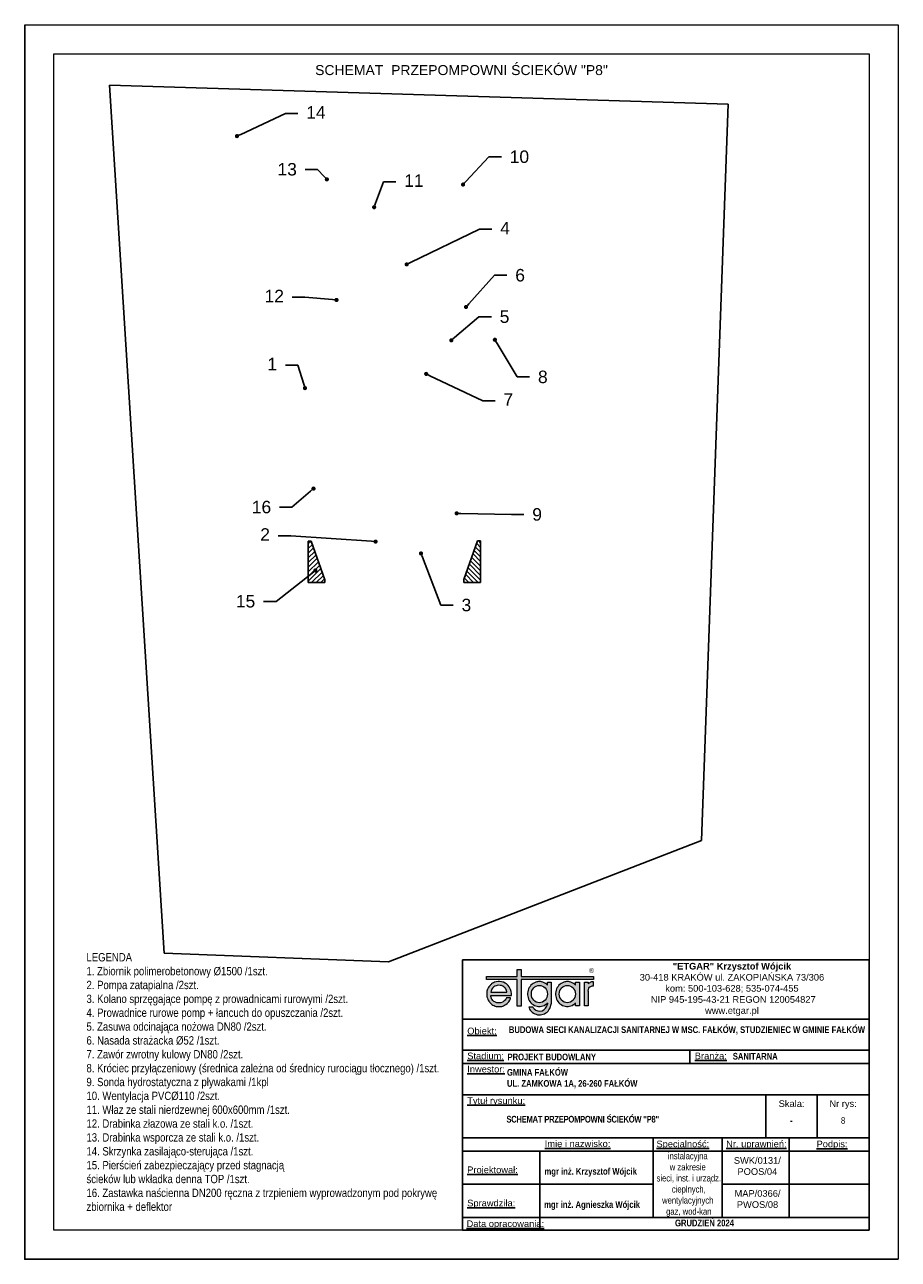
# Model space of a CAD drawing. Header units: millimetres. Extents: x 2060 to 2634, y 1467 to 1764.
# Tile 1 of 64: x 2060 to 2270, y 1467 to 1764. Entities that reach past the tile are written whole.
import ezdxf
from ezdxf import colors
from ezdxf.entities.mleader import LeaderData, LeaderLine
from ezdxf.math import Vec2, Vec3

# ---------------------------------------------------------------- set-up
doc = ezdxf.new("R2010")
doc.units = ezdxf.units.MM
doc.header["$XCLIPFRAME"] = 2
for name, color, linetype, lineweight in [('_0', 7, 'Continuous', 18), ('_II_Tabelki i ramki', 7, 'Continuous', 18), ('KRESKOWANIE', 30, 'Continuous', 5)]:
    doc.layers.add(name, color=color, linetype=linetype, lineweight=lineweight)
for name, color, linetype in [('_00_Formatka', 7, 'Continuous'), ('_00_Podkłady', 7, 'Continuous'), ('linia cienka', 7, 'Continuous'), ('OPIS', 7, 'Continuous')]:
    doc.layers.add(name, color=color, linetype=linetype)
doc.styles.add('Arial Narrow', font='arial.ttf')
doc.styles.add('Opisowy', font='arial.ttf')
doc.styles.get("Standard").update_dxf_attribs({"font": 'arial.ttf'})
doc.styles.add('styl4', font='tahoma.ttf')
doc.styles.add('TABELA', font='romans.shx', dxfattribs={"height": 2})
picture_1 = doc.add_image_def('image1.jpg', size_in_pixel=(1240, 1754))

# ---------------------------------------------------------------- blocks, each defined once
blk = doc.blocks.new('A$C41132484')
at = {"layer": 'KRESKOWANIE'}
h = blk.add_hatch(dxfattribs=at)
h.set_pattern_fill('ANSI31', color=1, scale=0.5, style=0)
h.set_pattern_definition([(45, (-741.0162, -644.8669), (-1.122532, 1.122532), [])])
h.paths.add_polyline_path([(0, 20), (1.4, 20), (8, 1.4), (8, 0), (0, 0)])
at = {"layer": 'linia cienka', "color": 1, "lineweight": -3}
for p, q in [((0, 20), (0, 0)), ((0, 20), (1.4, 20)), ((8, 1.4), (1.4, 20)), ((0, 0), (8, 0)), ((8, 0), (8, 1.4))]:
    blk.add_line(p, q, dxfattribs=at)
blk = doc.blocks.new('_Dot')
at = {"color": 0, "linetype": 'ByBlock', "lineweight": -2}
blk.add_line((-0.5, 0), (-1, 0), dxfattribs=at)
at = {"color": 0, "linetype": 'ByBlock', "const_width": 0.5}
blk.add_lwpolyline([(-0.25, 0, 1), (0.25, 0, 1)], format="xyb", close=True, dxfattribs=at)
blk = doc.blocks.new('A$C24AC0CAE')
blk.add_hatch(color=3).paths.add_polyline_path([(25.67, 9.23), (8.35, 9.23), (8.35, 10.93), (7.36, 10.93), (7.36, 9.23), (0, 9.23), (0, 8.48), (7.36, 8.48), (7.36, 2.1), (8.35, 2.1), (8.35, 8.48), (25.67, 8.48)])
at = {"lineweight": 18}
h = blk.add_hatch(color=256, dxfattribs=at)
h.paths.add_polyline_path([(4.95, 2.74), (5.13, 2.92), (5.32, 3.17), (5.56, 3.54), (5.71, 3.84), (5.78, 4.06), (4.79, 4.06), (4.63, 3.8), (4.45, 3.55), (4.26, 3.37), (4.01, 3.17), (3.83, 3.06), (3.45, 2.93), (3.05, 2.88), (2.5, 2.93), (2.27, 3), (1.96, 3.12), (1.78, 3.24), (1.52, 3.48), (1.34, 3.68), (1.22, 3.87), (1.17, 3.99), (1.1, 4.18), (1.04, 4.43), (1.01, 4.65), (5.96, 4.65), (5.95, 5.18), (5.87, 5.64), (5.75, 6.08), (5.57, 6.46), (5.4, 6.75), (5.17, 7.07), (4.8, 7.43), (4.48, 7.64), (4.09, 7.83), (3.87, 7.9), (3.58, 7.97), (3.09, 8), (2.75, 8), (2.3, 7.95), (1.94, 7.84), (1.64, 7.71), (1.4, 7.59), (1.22, 7.46), (1.09, 7.34), (0.97, 7.21), (0.84, 7.09), (0.73, 6.97), (0.66, 6.89), (0.53, 6.72), (0.41, 6.54), (0.34, 6.41), (0.27, 6.25), (0.22, 6.15), (0.17, 5.98), (0.09, 5.7), (0.06, 5.51), (0.03, 5.2), (0.02, 4.85), (0.09, 4.36), (0.18, 3.99), (0.28, 3.73), (0.4, 3.52), (0.53, 3.3), (0.66, 3.14), (0.78, 2.99), (0.97, 2.79), (1.28, 2.53), (1.53, 2.36), (1.81, 2.23), (2.07, 2.12), (2.31, 2.05), (2.69, 1.99), (3, 1.99), (3.3, 1.99), (3.67, 2.05), (3.89, 2.11), (4.05, 2.18), (4.32, 2.3), (4.63, 2.49)])
h.paths.add_polyline_path([(1.06, 5.48), (1.1, 5.75), (1.16, 5.93), (1.28, 6.22), (1.41, 6.4), (1.53, 6.53), (1.65, 6.65), (1.78, 6.77), (1.96, 6.9), (2.3, 7.02), (2.58, 7.09), (2.92, 7.14), (3.24, 7.09), (3.57, 7.03), (3.74, 6.96), (3.93, 6.89), (4.13, 6.76), (4.25, 6.65), (4.38, 6.54), (4.51, 6.4), (4.63, 6.19), (4.75, 5.95), (4.81, 5.78), (4.87, 5.63), (4.88, 5.48)], flags=16)
h = blk.add_hatch(color=256, dxfattribs=at)
edge = h.paths.add_edge_path()
edge.add_line((15.56, 7.84), (14.67, 7.84))
edge.add_line((14.67, 7.84), (14.67, 7.15))
edge.add_spline(control_points=[(14.67, 7.15), (14.6, 7.22), (14.52, 7.29), (14.08, 7.66), (13.64, 7.87), (13.02, 7.99), (12.85, 8), (12.69, 8), (12.4, 8), (12.12, 7.96), (11.41, 7.73), (11, 7.46), (10.35, 6.78), (10.11, 6.36), (9.84, 5.45), (9.81, 4.96), (9.97, 4.03), (10.15, 3.58), (10.7, 2.81), (11.07, 2.5), (11.91, 2.08), (12.39, 1.99), (13.33, 2.05), (13.79, 2.2), (14.36, 2.58), (14.52, 2.71), (14.67, 2.87)], knot_values=[5.520049, 5.520049, 5.520049, 5.520049, 5.626987, 5.626987, 6.112202, 6.112202, 6.283185, 6.283185, 6.283185, 6.572803, 6.572803, 7.058019, 7.058019, 7.543234, 7.543234, 8.028449, 8.028449, 8.513665, 8.513665, 8.99888, 8.99888, 9.484095, 9.484095, 9.969311, 9.969311, 10.188021, 10.188021, 10.188021, 10.188021], degree=3, periodic=0)
edge.add_line((14.68, 2.87), (14.63, 2.59))
edge.add_ellipse((12.73, 2.97), major_axis=(0, 2.09), ratio=0.923674, start_angle=136.5689, end_angle=259.5379, ccw=False)
edge.add_line((11.41, 1.46), (11.27, 1.63))
edge.add_line((11.27, 1.63), (11.2, 1.79))
edge.add_line((11.2, 1.79), (11.17, 1.87))
edge.add_line((11.17, 1.87), (10.15, 1.87))
edge.add_line((10.15, 1.87), (10.2, 1.67))
edge.add_spline(control_points=[(10.2, 1.67), (10.29, 1.49), (10.39, 1.32), (10.78, 0.78), (11.15, 0.47), (11.99, 0.06), (12.47, -0.03), (13.4, 0.04), (13.86, 0.2), (14.64, 0.73), (14.96, 1.09), (15.32, 1.77), (15.42, 2.05), (15.48, 2.35)], knot_values=[2.033718, 2.033718, 2.033718, 2.033718, 2.238106, 2.238106, 2.725025, 2.725025, 3.211944, 3.211944, 3.698864, 3.698864, 4.185783, 4.185783, 4.49503, 4.49503, 4.49503, 4.49503], degree=3, periodic=0)
edge.add_line((15.48, 2.35), (15.56, 2.85))
edge.add_line((15.56, 2.85), (15.56, 7.84))
edge = h.paths.add_edge_path(flags=16)
edge.add_ellipse((12.69, 5.01), major_axis=(0, 2.09), ratio=0.923674, start_angle=0, end_angle=360)
h = blk.add_hatch(color=256, dxfattribs=at)
edge = h.paths.add_edge_path()
edge.add_line((22.3, 7.84), (21.41, 7.84))
edge.add_line((21.41, 7.84), (21.41, 7.13))
edge.add_spline(control_points=[(21.41, 7.13), (21.33, 7.21), (21.25, 7.29), (20.81, 7.66), (20.37, 7.87), (19.74, 7.99), (19.58, 8), (19.41, 8)], knot_values=[5.512455, 5.512455, 5.512455, 5.512455, 5.626987, 5.626987, 6.112202, 6.112202, 6.283185, 6.283185, 6.283185, 6.283185], degree=3, periodic=0)
edge.add_spline(control_points=[(19.41, 8), (19.13, 8), (18.85, 7.96), (18.13, 7.73), (17.72, 7.46), (17.08, 6.78), (16.84, 6.36), (16.57, 5.45), (16.54, 4.96), (16.69, 4.03), (16.87, 3.58), (17.42, 2.81), (17.79, 2.5), (18.64, 2.08), (19.11, 1.99), (20.05, 2.05), (20.51, 2.2), (21.09, 2.58), (21.26, 2.72), (21.41, 2.88)], knot_values=[6.283185, 6.283185, 6.283185, 6.283185, 6.572803, 6.572803, 7.058019, 7.058019, 7.543234, 7.543234, 8.028449, 8.028449, 8.513665, 8.513665, 8.99888, 8.99888, 9.484095, 9.484095, 9.969311, 9.969311, 10.195609, 10.195609, 10.195609, 10.195609], degree=3, periodic=0)
edge.add_line((21.41, 2.88), (21.41, 2.15))
edge.add_line((21.41, 2.15), (22.3, 2.15))
edge.add_line((22.3, 2.15), (22.3, 7.84))
edge = h.paths.add_edge_path(flags=16)
edge.add_ellipse((19.41, 5.01), major_axis=(0, 2.09), ratio=0.923674, start_angle=0, end_angle=360)
blk.add_hatch(color=256, dxfattribs=at).paths.add_polyline_path([(25.37, 6.95), (25.67, 6.95), (25.67, 7.92), (25.25, 7.92), (25.03, 7.84), (24.89, 7.78), (24.78, 7.71), (24.68, 7.65), (24.6, 7.6), (24.52, 7.53), (24.45, 7.47), (24.39, 7.47), (24.39, 7.84), (23.5, 7.84), (23.5, 2.15), (24.39, 2.15), (24.39, 5.74), (24.47, 6.12), (24.61, 6.45), (24.73, 6.64), (24.82, 6.71), (24.92, 6.78), (25.06, 6.84), (25.24, 6.91)])
at = {"color": 3, "lineweight": 18}
for points in [[(7.36, 8.48), (0, 8.48), (0, 9.23), (7.36, 9.23)], [(7.36, 9.23), (7.36, 10.93), (8.35, 10.93), (8.35, 9.23)], [(8.35, 9.23), (25.67, 9.23), (25.67, 8.48), (8.35, 8.48)], [(8.35, 8.48), (8.35, 2.1), (7.36, 2.1), (7.36, 8.48)]]:
    blk.add_lwpolyline(points, dxfattribs=at)
at = {"lineweight": 18}
for points in [[(1.01, 4.65), (5.96, 4.65), (5.95, 5.18), (5.87, 5.64), (5.75, 6.08), (5.57, 6.46), (5.4, 6.75), (5.17, 7.07), (4.8, 7.43), (4.48, 7.64), (4.09, 7.83), (3.87, 7.9), (3.58, 7.97), (3.09, 8), (2.75, 8), (2.3, 7.95), (1.94, 7.84), (1.64, 7.71), (1.4, 7.59), (1.22, 7.46), (1.09, 7.34), (0.97, 7.21), (0.84, 7.09), (0.73, 6.97), (0.66, 6.89), (0.53, 6.72), (0.41, 6.54), (0.34, 6.41), (0.27, 6.25), (0.22, 6.15), (0.17, 5.98), (0.09, 5.7), (0.06, 5.51), (0.03, 5.2), (0.02, 4.85), (0.09, 4.36), (0.18, 3.99), (0.28, 3.73), (0.4, 3.52), (0.53, 3.3), (0.66, 3.14), (0.78, 2.99), (0.97, 2.79), (1.28, 2.53), (1.53, 2.36), (1.81, 2.23), (2.07, 2.12), (2.31, 2.05), (2.69, 1.99), (3, 1.99), (3.3, 1.99), (3.67, 2.05), (3.89, 2.11), (4.05, 2.18), (4.32, 2.3), (4.63, 2.49), (4.95, 2.74), (5.13, 2.92), (5.32, 3.17), (5.56, 3.54), (5.71, 3.84), (5.78, 4.06), (4.79, 4.06), (4.63, 3.8), (4.45, 3.55), (4.26, 3.37), (4.01, 3.17), (3.83, 3.06), (3.45, 2.93), (3.05, 2.88), (2.5, 2.93), (2.27, 3), (1.96, 3.12), (1.78, 3.24), (1.52, 3.48), (1.34, 3.68), (1.22, 3.87), (1.17, 3.99), (1.1, 4.18), (1.04, 4.43)], [(1.06, 5.48), (4.88, 5.48), (4.87, 5.63), (4.81, 5.78), (4.75, 5.95), (4.63, 6.19), (4.51, 6.4), (4.38, 6.54), (4.25, 6.65), (4.13, 6.76), (3.93, 6.89), (3.74, 6.96), (3.57, 7.03), (3.24, 7.09), (2.92, 7.14), (2.58, 7.09), (2.3, 7.02), (1.96, 6.9), (1.78, 6.77), (1.65, 6.65), (1.53, 6.53), (1.41, 6.4), (1.28, 6.22), (1.16, 5.93), (1.1, 5.75)]]:
    blk.add_lwpolyline(points, close=True, dxfattribs=at)
for points in [[(14.67, 7.15), (14.67, 7.84), (15.56, 7.84), (15.56, 2.85)], [(21.41, 7.13), (21.41, 7.84), (22.3, 7.84), (22.3, 2.15), (21.41, 2.15), (21.41, 2.88)], [(24.39, 5.74), (24.39, 2.15), (23.5, 2.15), (23.5, 7.84), (24.39, 7.84), (24.39, 7.47)], [(24.39, 5.74), (24.47, 6.12), (24.61, 6.45), (24.73, 6.64), (24.82, 6.71), (24.92, 6.78), (25.06, 6.84), (25.24, 6.91), (25.37, 6.95), (25.67, 6.95), (25.67, 7.92), (25.25, 7.92), (25.03, 7.84), (24.89, 7.78), (24.78, 7.71), (24.68, 7.65), (24.6, 7.6), (24.52, 7.53), (24.45, 7.47), (24.39, 7.47)], [(11.41, 1.46), (11.27, 1.63), (11.2, 1.79), (11.17, 1.87), (10.15, 1.87), (10.2, 1.67)], [(14.67, 2.85), (14.63, 2.59)], [(14.67, 2.85), (14.67, 2.87)], [(15.56, 2.85), (15.48, 2.35)]]:
    blk.add_lwpolyline(points, dxfattribs=at)
for centre in [(12.69, 5.01), (19.41, 5.01)]:
    blk.add_ellipse(centre, major_axis=(0, 2.09), ratio=0.923674, dxfattribs=at)
blk.add_ellipse((12.73, 2.97), major_axis=(0, 2.09), ratio=0.923674, start_param=2.383576, end_param=4.529791, dxfattribs=at)
for points, knots in [([(14.67, 7.15), (14.6, 7.22), (14.52, 7.29), (14.08, 7.66), (13.64, 7.87), (13.02, 7.99), (12.85, 8), (12.69, 8), (12.4, 8), (12.12, 7.96), (11.41, 7.73), (11, 7.46), (10.35, 6.78), (10.11, 6.36), (9.84, 5.45), (9.81, 4.96), (9.97, 4.03), (10.15, 3.58), (10.7, 2.81), (11.07, 2.5), (11.91, 2.08), (12.39, 1.99), (13.33, 2.05), (13.79, 2.2), (14.36, 2.58), (14.52, 2.71), (14.67, 2.87)], [5.520049, 5.520049, 5.520049, 5.520049, 5.626987, 5.626987, 6.112202, 6.112202, 6.283185, 6.283185, 6.283185, 6.572803, 6.572803, 7.058019, 7.058019, 7.543234, 7.543234, 8.028449, 8.028449, 8.513665, 8.513665, 8.99888, 8.99888, 9.484095, 9.484095, 9.969311, 9.969311, 10.188021, 10.188021, 10.188021, 10.188021]), ([(21.41, 7.13), (21.33, 7.21), (21.25, 7.29), (20.81, 7.66), (20.37, 7.87), (19.74, 7.99), (19.58, 8), (19.41, 8), (19.13, 8), (18.85, 7.96), (18.13, 7.73), (17.72, 7.46), (17.08, 6.78), (16.84, 6.36), (16.57, 5.45), (16.54, 4.96), (16.69, 4.03), (16.87, 3.58), (17.42, 2.81), (17.79, 2.5), (18.64, 2.08), (19.11, 1.99), (20.05, 2.05), (20.51, 2.2), (21.09, 2.58), (21.26, 2.72), (21.41, 2.88)], [5.512455, 5.512455, 5.512455, 5.512455, 5.626987, 5.626987, 6.112202, 6.112202, 6.283185, 6.283185, 6.283185, 6.572803, 6.572803, 7.058019, 7.058019, 7.543234, 7.543234, 8.028449, 8.028449, 8.513665, 8.513665, 8.99888, 8.99888, 9.484095, 9.484095, 9.969311, 9.969311, 10.195609, 10.195609, 10.195609, 10.195609]), ([(10.2, 1.67), (10.29, 1.49), (10.39, 1.32), (10.78, 0.78), (11.15, 0.47), (11.99, 0.06), (12.47, -0.03), (13.4, 0.04), (13.86, 0.2), (14.64, 0.73), (14.96, 1.09), (15.36, 1.85), (15.48, 2.23), (15.53, 2.63)], [2.033718, 2.033718, 2.033718, 2.033718, 2.238106, 2.238106, 2.725025, 2.725025, 3.211944, 3.211944, 3.698864, 3.698864, 4.185783, 4.185783, 4.593309, 4.593309, 4.593309, 4.593309])]:
    blk.add_open_spline(points, degree=3, knots=knots, dxfattribs=at)

msp = doc.modelspace()

# ---------------------------------------------------------------- linework, layer by layer
for points in [[(2270.08, 1466.53), (2060.08, 1466.53), (2060.08, 1763.53)], [(2060.08, 1763.53), (2060.08, 1466.53)]]:
    msp.add_lwpolyline(points)
at = {"layer": '_0'}
msp.add_lwpolyline([(2060.08, 1763.53), (2270.08, 1763.53), (2270.08, 1466.53), (2060.08, 1466.53)], close=True, dxfattribs=at)
at = {"layer": '_00_Formatka', "color": 0}
for p, q in [((2263.06, 1538.53), (2165.29, 1538.53)), ((2165.29, 1538.53), (2165.29, 1473.53)), ((2165.29, 1524.32), (2263.06, 1524.32)), ((2165.29, 1524.32), (2165.29, 1516.81)), ((2165.29, 1516.81), (2165.29, 1510.44)), ((2165.29, 1516.81), (2263.06, 1516.81)), ((2219.99, 1516.74), (2219.99, 1513.62)), ((2165.29, 1513.62), (2165.29, 1506.12)), ((2165.29, 1513.62), (2263.06, 1513.62)), ((2165.29, 1506.12), (2263.06, 1506.12)), ((2238.2, 1495.76), (2238.2, 1506.12)), ((2250.55, 1506.12), (2250.55, 1495.76)), ((2165.29, 1495.76), (2263.06, 1495.76)), ((2211.17, 1495.76), (2211.17, 1492.58)), ((2219.99, 1495.76), (2242.28, 1495.76)), ((2224.7, 1495.76), (2263.06, 1495.76)), ((2227.76, 1495.76), (2227.76, 1492.58)), ((2243.81, 1495.76), (2243.81, 1476.58)), ((2165.29, 1492.58), (2227.76, 1492.58)), ((2165.29, 1492.58), (2263.06, 1492.58)), ((2183.92, 1492.58), (2183.92, 1473.53)), ((2211.17, 1492.58), (2211.17, 1476.58)), ((2227.76, 1492.58), (2263.06, 1492.58)), ((2227.76, 1492.58), (2227.76, 1476.58)), ((2165.29, 1484.58), (2211.17, 1484.58)), ((2165.29, 1476.58), (2263.06, 1476.58))]:
    msp.add_line(p, q, dxfattribs=at)
for points in [[(2263.06, 1538.53), (2263.06, 1473.53)], [(2165.29, 1473.53), (2263.08, 1473.53)]]:
    msp.add_lwpolyline(points, dxfattribs=at)
at = {"layer": '_00_Formatka', "color": 0, "ltscale": 3000}
for points in [[(2227.76, 1484.58), (2263.06, 1484.58)], [(2227.76, 1482.07), (2227.76, 1482.07)], [(2211.17, 1478.36), (2211.17, 1478.36)], [(2243.81, 1476.58), (2243.81, 1476.58)]]:
    msp.add_lwpolyline(points, dxfattribs=at)
at = {"layer": '_II_Tabelki i ramki'}
for points in [[(2060.08, 1763.53), (2270.08, 1763.53), (2270.08, 1466.53), (2060.08, 1466.53)], [(2067.08, 1756.53), (2263.08, 1756.53), (2263.08, 1473.53), (2067.08, 1473.53)]]:
    msp.add_lwpolyline(points, close=True, dxfattribs=at)
at = {"layer": '_II_Tabelki i ramki', "linetype": 'Continuous'}
msp.add_lwpolyline([(2147.31, 1466.53), (2270.08, 1466.53)], dxfattribs=at)

# ---------------------------------------------------------------- block references
at = {"layer": '_00_Formatka', "color": 0}
msp.add_blockref('A$C24AC0CAE', (2171.11, 1525.33), dxfattribs=at)
at = {"layer": 'KRESKOWANIE', "color": 1, "yscale": 0.5, "zscale": 0.5}
for p, xscale in [((2128.24, 1629.31), 0.5), ((2169.66, 1629.34), -0.5)]:
    msp.add_blockref('A$C41132484', p, dxfattribs=dict(at, xscale=xscale))

# ---------------------------------------------------------------- texts
at = {"layer": '_00_Formatka', "color": 0, "insert": (2195.68, 1536.6), "char_height": 1.2, "width": 13.1944, "attachment_point": 1}
msp.add_mtext('{\\fArial|b0|i0|c238|p0;®}', dxfattribs=at)
at = {"layer": '_00_Formatka', "color": 0, "lineweight": 18, "insert": (2230.09, 1537.84), "char_height": 1.6, "width": 66.3768, "attachment_point": 2, "style": 'Opisowy'}
msp.add_mtext('{\\fArial|b1|i0|c238|p34;"ETGAR" Krzysztof Wójcik\\P\\fArial|b0|i0|c238|p34;30-418 KRAKÓW ul. ZAKOPIAŃSKA 73/306 \\Pkom: 500-103-628; 535-074-455 \\P NIP 945-195-43-21 REGON 120054827\\Pwww.etgar.pl}', dxfattribs=at)
at = {"layer": '_00_Formatka', "color": 0, "char_height": 1.6, "style": 'Arial Narrow'}
for s, insert, width, attachment_point in [('{\\L\\C7;Obiekt:}', (2166.46, 1522.25), 10.032, 1), ('{\\L\\C7;Stadium:}', (2166.46, 1516.26), 10.032, 1), ('{\\fArial Narrow|b1|i0|c238|p34;\\C7;PROJEKT BUDOWLANY}', (2176.14, 1515.19), 43.3002, 4), ('{\\L\\C7;Branża:}', (2221.16, 1516.26), 10.032, 1), ('{\\fArial Narrow|b1|i0|c238|p34;\\C7;SANITARNA}', (2230.3, 1515.37), 31.5233, 4), ('{\\L\\C7;Inwestor:}', (2166.46, 1513.08), 10.032, 1), ('{\\fArial Narrow|b1|i0|c238|p34;GMINA FAŁKÓW\\PUL. ZAMKOWA 1A, 26-260 FAŁKÓW}', (2176.02, 1509.99), 107.3096, 4), ('{\\fArial|b0|i0|c238|p34;\\W5.02496; }{\\C7;Skala:}', (2238.2, 1504.78), 12.3584, 1), ('{\\T0.95;\\fArial Narrow|b1|i0|c238|p0;SCHEMAT PRZEPOMPOWNI ŚCIEKÓW "P8\'\'}', (2175.88, 1500.22), 62.3387, 4), ('{\\fArial Narrow|b0|i0|c238|p0;8}', (2256.81, 1499.92), 12.5029, 5), ('{\\fArial Narrow|b1|i0|c238|p34;-}', (2244.38, 1499.92), 14.2466, 5), ('{\\fArial Narrow|b0|i0|c238|p34;instalacyjna \\Pw zakresie\\P sieci, inst. i urządz.\\P cieplnych, \\Pwentylacyjnych\\P gaz, wod-kan}', (2219.47, 1484.48), 16.0098, 5), ('{\\fArial Narrow|b1|i0|c238|p34;GRUDZIEŃ 2024}', (2223.49, 1475.25), 79.1336, 5)]:
    msp.add_mtext(s, dxfattribs=dict(at, insert=insert, width=width, attachment_point=attachment_point))
at = {"layer": '_00_Formatka', "ltscale": 0.35, "insert": (2176.47, 1522.56), "char_height": 1.6, "width": 81, "attachment_point": 1, "style": 'TABELA'}
msp.add_mtext('\\A1;{\\fArial Narrow|b1|i0|c238|p34;BUDOWA SIECI KANALIZACJI SANITARNEJ W MSC. FAŁKÓW, STUDZIENIEC W GMINIE FAŁKÓW}', dxfattribs=at)
at = {"layer": '_00_Formatka', "color": 0, "char_height": 1.6, "style": 'Arial Narrow'}
for s, insert, attachment_point in [('{\\L\\C7;Tytuł rysunku:}', (2166.46, 1505.5), 1), ('{\\L\\C7;Imię i nazwisko:}', (2185.09, 1495.14), 1), ('{\\L\\C7;Specjalność:}', (2211.94, 1495.08), 1), ('{\\L\\C7;Nr. uprawnień:}', (2228.7, 1495.08), 1), ('{\\L\\C7;Podpis:}', (2250.43, 1495.06), 1), ('SWK/0131/\\PPOOS/04', (2236.2, 1488.96), 5), ('{\\LProjektował:}', (2166.45, 1488.86), 1), ('{\\fArial Narrow|b1|i0|c238|p34;mgr inż. Krzysztof Wójcik}', (2185.04, 1488.5), 1), ('MAP/0366/\\PPWOS/08', (2236.24, 1481.02), 5), ('{\\LSprawdziła:}', (2166.45, 1480.86), 1), ('{\\fArial Narrow|b1|i0|c238|p34;mgr inż. Agnieszka Wójcik}', (2184.96, 1480.51), 1), ('{\\LData opracowania:}', (2166.3, 1475.89), 1)]:
    msp.add_mtext(s, dxfattribs=dict(at, insert=insert, attachment_point=attachment_point))
at = {"layer": '_00_Formatka', "color": 0, "insert": (2250.55, 1504.78), "char_height": 1.6, "width": 12.5029, "attachment_point": 1, "line_spacing_factor": 2, "style": 'Arial Narrow'}
msp.add_mtext('{\\fArial|b0|i0|c238|p34;\\W4.78895; }{\\C7;Nr rys:}', dxfattribs=at)
at = {"layer": '_II_Tabelki i ramki', "color": 1, "lineweight": 18, "insert": (2165.08, 1752.59), "char_height": 2.4, "width": 77.3534, "attachment_point": 5, "style": 'Arial Narrow'}
msp.add_mtext('{\\C256;SCHEMAT  PRZEPOMPOWNI ŚCIEKÓW "P8"}', dxfattribs=at)
at = {"layer": 'OPIS', "color": 0, "insert": (2074.93, 1540.19), "char_height": 2, "width": 87.1557, "attachment_point": 1, "style": 'styl4'}
msp.add_mtext('{\\fArial Narrow|b0|i0|c238|p34;LEGENDA\\P\\fArial Narrow|b0|i0|c0|p34;\\C256;1. Zbiornik \\fArial Narrow|b0|i0|c238|p34;polimerobetonow\\fArial Narrow|b0|i0|c0|p34;y %%C1500 /1szt.\\P2.\\C1; \\C256;Pompa zatapialna /2szt.\\P3. \\fArial Narrow|b0|i0|c238|p34;Kolano\\fArial Narrow|b0|i0|c0|p34; sprzęgając\\fArial Narrow|b0|i0|c238|p34;e\\fArial Narrow|b0|i0|c0|p34; pompę z prowadnicami rurowymi /2szt.\\P4. Prowadnice rurowe pomp + łancuch do opuszczania /2szt.\\P5. Zasuwa odcinająca nożowa DN80 /2szt.\\P6. \\fArial Narrow|b0|i0|c238|p34;Nasada strażacka %%C52 \\fArial Narrow|b0|i0|c0|p34;/1szt.\\P7. Zawór zwrotny kulowy DN80 /2szt.\\P8. \\fArial Narrow|b0|i0|c238|p34;Króciec przyłączeniowy\\fArial Narrow|b0|i0|c0|p34; (\\fArial Narrow|b0|i0|c238|p34;średnica \\fArial Narrow|b0|i0|c0|p34;zależn\\fArial Narrow|b0|i0|c238|p34;a\\fArial Narrow|b0|i0|c0|p34; od \\fArial Narrow|b0|i0|c238|p34;średnicy rurociągu\\fArial Narrow|b0|i0|c0|p34; tłocznego) /1szt.\\P9. Sonda hydrostatyczna z pływakami /1kpl\\P10. Wentylacja \\fArial Narrow|b0|i0|c238|p34;PVC%%C\\fArial Narrow|b0|i0|c0|p34;110 /2szt.\\P11. Właz ze stali nierdzewnej 600x600mm /1szt.\\P12. Drabinka złazowa ze stali k.o. /1szt.\\P13. Drabinka wsporcza ze stali k.o. /1szt.\\P14. \\fArial Narrow|b0|i0|c238|p34;Skrzynka\\fArial Narrow|b0|i0|c0|p34; za\\fArial Narrow|b0|i0|c238|p34;silająco\\fArial Narrow|b0|i0|c0|p34;-sterując\\fArial Narrow|b0|i0|c238|p34;a\\fArial Narrow|b0|i0|c0|p34; /1szt.\\P\\fArial Narrow|b0|i0|c238|p34;15. Pierścień zabezpieczający przed stagnacją\\Pścieków lub wkładka denna TOP /1szt.\\P16. Zastawka naścienna DN200 ręczna z trzpieniem wyprowadzonym pod pokrywę zbiornika + deflektor}', dxfattribs=at)

# ---------------------------------------------------------------- pictures from other files: only their frames are drawn
at = {"layer": '_00_Podkłady'}
image = msp.add_image(picture_1, insert=(2054.91, 1511.46), size_in_units=(209.97, 297.01), dxfattribs=at)
image.set_boundary_path([(150.3, 350.62), (1028.71, 377.74), (990.73, 1423.94), (709, 1533.25), (546.57, 1596.19), (227.8, 1584.01), (150.3, 350.62), (150.3, 350.62)])

# ---------------------------------------------------------------- leaders
at = {"layer": 'OPIS', "color": 1}
ml = msp.add_multileader_mtext('Standard', dxfattribs=at)
ml.set_content('14', color=1)
ml.set_leader_properties()
ml.set_arrow_properties(name='DOT')
ml.build(insert=Vec2(0, 0))
ml.multileader.update_dxf_attribs({"dogleg_length": 3, "arrow_head_size": 1})
ctx = ml.context
ctx.base_point, ctx.char_height, ctx.arrow_head_size, ctx.plane_origin = Vec3(2125.75, 1742.13), 3, 1, Vec3(2115.67, 1743.97)
notes = []
notes.append((ctx, [(1, (1, 1, 0), (2122.75, 1742.13), (1, 0), 3, [(0, [(2111.1, 1736.72)], 0, [])])]))
ctx.mtext.insert, ctx.mtext.flow_direction = Vec3(2127.75, 1743.94), 5
ml = msp.add_multileader_mtext('Standard', dxfattribs=at)
ml.set_content('10', color=1)
ml.set_leader_properties()
ml.set_arrow_properties(name='DOT')
ml.build(insert=Vec2(0, 0))
ml.multileader.update_dxf_attribs({"dogleg_length": 3, "arrow_head_size": 1})
ctx = ml.context
ctx.base_point, ctx.char_height, ctx.arrow_head_size, ctx.plane_origin = Vec3(2174.67, 1731.74), 3, 1, Vec3(2164.03, 1733.58)
notes.append((ctx, [(0, (1, 1, 0), (2171.67, 1731.74), (1, 0), 3, [(0, [(2165.46, 1725.08)], 0, [])])]))
ctx.mtext.insert, ctx.mtext.flow_direction = Vec3(2176.67, 1733.27), 5
ml = msp.add_multileader_mtext('Standard', dxfattribs=at)
ml.set_content('13', color=1)
ml.set_leader_properties()
ml.set_arrow_properties(name='DOT')
ml.build(insert=Vec2(0, 0))
ml.multileader.update_dxf_attribs({"dogleg_length": 3, "arrow_head_size": 1})
ctx = ml.context
ctx.base_point, ctx.char_height, ctx.arrow_head_size, ctx.plane_origin = Vec3(2119.48, 1728.72), 3, 1, Vec3(2107.03, 1735.56)
ctx.text_align_type = 2
notes.append((ctx, [(1, (1, 1, 0), (2130.5, 1728.72), (-1, 0), 3, [(0, [(2132.72, 1726.31)], 0, [])])]))
ctx.mtext.insert, ctx.mtext.alignment, ctx.mtext.flow_direction = Vec3(2125.5, 1730.25), 3, 5
ml = msp.add_multileader_mtext('Standard', dxfattribs=at)
ml.set_content('11', color=1)
ml.set_leader_properties()
ml.set_arrow_properties(name='DOT')
ml.build(insert=Vec2(0, 0))
ml.multileader.update_dxf_attribs({"dogleg_length": 3, "arrow_head_size": 1})
ctx = ml.context
ctx.base_point, ctx.char_height, ctx.arrow_head_size, ctx.plane_origin = Vec3(2149.3, 1725.71), 3, 1, Vec3(2136.27, 1735.56)
notes.append((ctx, [(1, (1, 1, 0), (2146.3, 1725.71), (1, 0), 3, [(0, [(2144.08, 1719.62)], 0, [])])]))
ctx.mtext.insert, ctx.mtext.flow_direction = Vec3(2151.3, 1727.52), 5
ml = msp.add_multileader_mtext('Standard', dxfattribs=at)
ml.set_content('4', color=1)
ml.set_leader_properties()
ml.set_arrow_properties(name='DOT')
ml.build(insert=Vec2(0, 0))
ml.multileader.update_dxf_attribs({"dogleg_length": 3, "arrow_head_size": 1})
ctx = ml.context
ctx.base_point, ctx.char_height, ctx.arrow_head_size, ctx.plane_origin = Vec3(2172.38, 1714.3), 3, 1, Vec3(2155.98, 1714.77)
notes.append((ctx, [(0, (1, 1, 0), (2169.38, 1714.3), (1, 0), 3, [(0, [(2151.9, 1705.86)], 0, [])])]))
ctx.mtext.insert, ctx.mtext.flow_direction = Vec3(2174.38, 1716.1), 5
ml = msp.add_multileader_mtext('Standard', dxfattribs=at)
ml.set_content('6', color=1)
ml.set_leader_properties()
ml.set_arrow_properties(name='DOT')
ml.build(insert=Vec2(0, 0))
ml.multileader.update_dxf_attribs({"dogleg_length": 3, "arrow_head_size": 1})
ctx = ml.context
ctx.base_point, ctx.char_height, ctx.arrow_head_size, ctx.plane_origin = Vec3(2176, 1703.24), 3, 1, Vec3(2169.3, 1709.47)
notes.append((ctx, [(0, (1, 1, 0), (2173, 1703.24), (1, 0), 3, [(0, [(2166.16, 1695.62)], 0, [])])]))
ctx.mtext.insert, ctx.mtext.flow_direction = Vec3(2178, 1704.77), 5
ml = msp.add_multileader_mtext('Standard', dxfattribs=at)
ml.set_content('12', color=1)
ml.set_leader_properties()
ml.set_arrow_properties(name='DOT')
ml.build(insert=Vec2(0, 0))
ml.multileader.update_dxf_attribs({"dogleg_length": 3, "arrow_head_size": 1})
ctx = ml.context
ctx.base_point, ctx.char_height, ctx.arrow_head_size, ctx.plane_origin = Vec3(2116.42, 1697.96), 3, 1, Vec3(2109.34, 1706.16)
ctx.text_align_type = 2
notes.append((ctx, [(1, (1, 1, 0), (2127.4, 1697.96), (-1, 0), 3, [(0, [(2135.03, 1697.31)], 0, [])])]))
ctx.mtext.insert, ctx.mtext.alignment, ctx.mtext.flow_direction = Vec3(2122.4, 1699.76), 3, 5
ml = msp.add_multileader_mtext('Standard', dxfattribs=at)
ml.set_content('5', color=1)
ml.set_leader_properties()
ml.set_arrow_properties(name='DOT')
ml.build(insert=Vec2(0, 0))
ml.multileader.update_dxf_attribs({"dogleg_length": 3, "arrow_head_size": 1})
ctx = ml.context
ctx.base_point, ctx.char_height, ctx.arrow_head_size, ctx.plane_origin = Vec3(2172.26, 1693.26), 3, 1, Vec3(2158.96, 1695.49)
notes.append((ctx, [(0, (1, 1, 0), (2169.26, 1693.26), (1, 0), 3, [(0, [(2162.65, 1687.6)], 0, [])])]))
ctx.mtext.insert, ctx.mtext.flow_direction = Vec3(2174.26, 1694.79), 5
ml = msp.add_multileader_mtext('Standard', dxfattribs=at)
ml.set_content('8', color=1)
ml.set_leader_properties()
ml.set_arrow_properties(name='DOT')
ml.build(insert=Vec2(0, 0))
ml.multileader.update_dxf_attribs({"dogleg_length": 3, "arrow_head_size": 1})
ctx = ml.context
ctx.base_point, ctx.char_height, ctx.arrow_head_size, ctx.plane_origin = Vec3(2181.46, 1678.78), 3, 1, Vec3(2171.33, 1676.1)
notes.append((ctx, [(0, (1, 1, 0), (2178.46, 1678.78), (1, 0), 3, [(0, [(2173.1, 1687.73)], 0, [])])]))
ctx.mtext.insert, ctx.mtext.flow_direction = Vec3(2183.46, 1680.31), 5
ml = msp.add_multileader_mtext('Standard', dxfattribs=at)
ml.set_content('1', color=1)
ml.set_leader_properties()
ml.set_arrow_properties(name='DOT')
ml.build(insert=Vec2(0, 0))
ml.multileader.update_dxf_attribs({"dogleg_length": 3, "arrow_head_size": 1})
ctx = ml.context
ctx.base_point, ctx.char_height, ctx.arrow_head_size, ctx.plane_origin = Vec3(2117.65, 1681.6), 3, 1, Vec3(2106.9, 1683.3)
ctx.text_align_type = 2
notes.append((ctx, [(1, (1, 1, 0), (2125.76, 1681.6), (-1, 0), 3, [(0, [(2127.45, 1676.1)], 0, [])])]))
ctx.mtext.insert, ctx.mtext.alignment, ctx.mtext.flow_direction = Vec3(2120.76, 1683.41), 3, 5
ml = msp.add_multileader_mtext('Standard', dxfattribs=at)
ml.set_content('7', color=1)
ml.set_leader_properties()
ml.set_arrow_properties(name='DOT')
ml.build(insert=Vec2(0, 0))
ml.multileader.update_dxf_attribs({"dogleg_length": 3, "arrow_head_size": 1})
ctx = ml.context
ctx.base_point, ctx.char_height, ctx.arrow_head_size, ctx.plane_origin = Vec3(2173.18, 1673.08), 3, 1, Vec3(2162.53, 1667.02)
notes.append((ctx, [(0, (1, 1, 0), (2170.18, 1673.08), (1, 0), 3, [(0, [(2156.59, 1679.52)], 0, [])])]))
ctx.mtext.insert, ctx.mtext.flow_direction = Vec3(2175.18, 1674.88), 5
ml = msp.add_multileader_mtext('Standard', dxfattribs=at)
ml.set_content('16', color=1)
ml.set_leader_properties()
ml.set_arrow_properties(name='DOT')
ml.build(insert=Vec2(0, 0))
ml.multileader.update_dxf_attribs({"dogleg_length": 3, "arrow_head_size": 1})
ctx = ml.context
ctx.base_point, ctx.char_height, ctx.arrow_head_size, ctx.plane_origin = Vec3(2113.31, 1647.47), 3, 1, Vec3(2099.68, 1651.89)
ctx.text_align_type = 2
notes.append((ctx, [(1, (1, 1, 0), (2124.33, 1647.47), (-1, 0), 3, [(0, [(2129.51, 1651.94)], 0, [])])]))
ctx.mtext.insert, ctx.mtext.alignment, ctx.mtext.flow_direction = Vec3(2119.33, 1649), 3, 5
ml = msp.add_multileader_mtext('Standard', dxfattribs=at)
ml.set_content('9', color=1)
ml.set_leader_properties()
ml.set_arrow_properties(name='DOT')
ml.build(insert=Vec2(0, 0))
ml.multileader.update_dxf_attribs({"dogleg_length": 3, "arrow_head_size": 1})
ctx = ml.context
ctx.base_point, ctx.char_height, ctx.arrow_head_size, ctx.plane_origin = Vec3(2180.09, 1645.68), 3, 1, Vec3(2169.96, 1643)
notes.append((ctx, [(0, (1, 1, 0), (2177.09, 1645.68), (1, 0), 3, [(0, [(2163.92, 1645.97)], 0, [])])]))
ctx.mtext.insert, ctx.mtext.flow_direction = Vec3(2182.09, 1647.22), 5
ml = msp.add_multileader_mtext('Standard', dxfattribs=at)
ml.set_content('2', color=1)
ml.set_leader_properties()
ml.set_arrow_properties(name='DOT')
ml.build(insert=Vec2(0, 0))
ml.multileader.update_dxf_attribs({"dogleg_length": 3, "arrow_head_size": 1})
ctx = ml.context
ctx.base_point, ctx.char_height, ctx.arrow_head_size, ctx.plane_origin = Vec3(2115.04, 1640.59), 3, 1, Vec3(2109.15, 1645.78)
ctx.text_align_type = 2
notes.append((ctx, [(1, (1, 1, 0), (2124.03, 1640.59), (-1, 0), 3, [(0, [(2144.43, 1639.18)], 0, [])])]))
ctx.mtext.insert, ctx.mtext.alignment, ctx.mtext.flow_direction = Vec3(2119.03, 1642.4), 3, 5
ml = msp.add_multileader_mtext('Standard', dxfattribs=at)
ml.set_content('3', color=1)
ml.set_leader_properties()
ml.set_arrow_properties(name='DOT')
ml.build(insert=Vec2(0, 0))
ml.multileader.update_dxf_attribs({"dogleg_length": 3, "arrow_head_size": 1})
ctx = ml.context
ctx.base_point, ctx.char_height, ctx.arrow_head_size, ctx.plane_origin = Vec3(2163.09, 1623.9), 3, 1, Vec3(2153.22, 1625.6)
notes.append((ctx, [(0, (1, 1, 0), (2160.09, 1623.9), (1, 0), 3, [(0, [(2155.34, 1636.33)], 0, [])])]))
ctx.mtext.insert, ctx.mtext.flow_direction = Vec3(2165.09, 1625.43), 5
ml = msp.add_multileader_mtext('Standard', dxfattribs=at)
ml.set_content('15', color=1)
ml.set_leader_properties()
ml.set_arrow_properties(name='DOT')
ml.build(insert=Vec2(0, 0))
ml.multileader.update_dxf_attribs({"dogleg_length": 3, "arrow_head_size": 1})
ctx = ml.context
ctx.base_point, ctx.char_height, ctx.arrow_head_size, ctx.plane_origin = Vec3(2109.46, 1624.8), 3, 1, Vec3(2101.64, 1626.5)
ctx.text_align_type = 2
notes.append((ctx, [(1, (1, 1, 0), (2120.5, 1624.8), (-1, 0), 3, [(0, [(2129.96, 1632.23)], 0, [])])]))
ctx.mtext.insert, ctx.mtext.alignment, ctx.mtext.flow_direction = Vec3(2115.5, 1626.33), 3, 5
for ctx, leaders in notes:
    for number, flags, end, landing, length, lines in leaders:
        leader = LeaderData()
        leader.index, (leader.has_last_leader_line, leader.has_dogleg_vector, leader.attachment_direction) = number, flags
        leader.last_leader_point, leader.dogleg_vector, leader.dogleg_length = Vec3(end), Vec3(landing), length
        for number, points, colour, breaks in lines:
            line = LeaderLine()
            line.index, line.vertices, line.color, line.breaks = number, Vec3.list(points), colors.encode_raw_color(colour), breaks
            leader.lines.append(line)
        ctx.leaders.append(leader)

doc.saveas('drawing.dxf')
